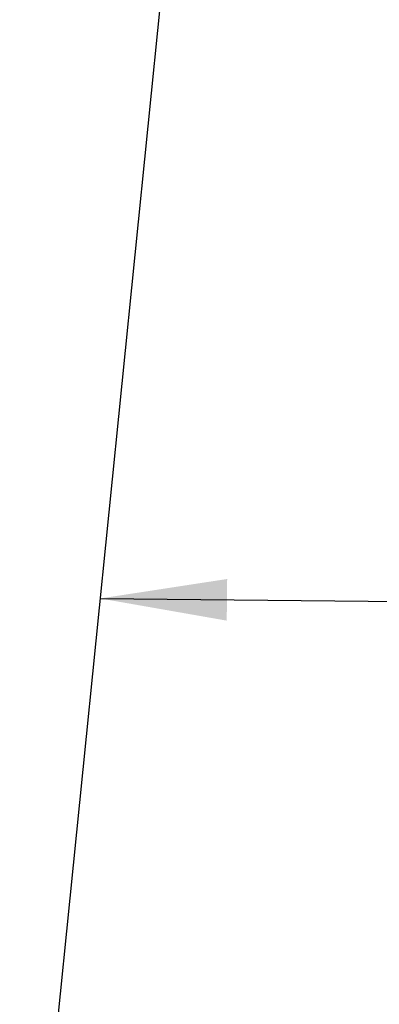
# Model space of a CAD drawing. Extents: x 0 to 1189, y 0 to 841.
# Tile 27 of 84: x 296 to 305, y 86 to 109. Entities that reach past the tile are written whole.
import ezdxf

# ---------------------------------------------------------------- set-up
doc = ezdxf.new("R2010")
doc.units = 0
doc.header["$LTSCALE"] = 65.395
doc.layers.get('0').update_dxf_attribs({"linetype": 'CONTINUOUS'})
doc.layers.add('mg_3b_BL7', color=7, linetype='CONTINUOUS')
doc.styles.get("Standard").update_dxf_attribs({"font": 'txt', "width": 0.8})
doc.dimstyles.get("Standard").update_dxf_attribs({"dimtxt": 3, "dimasz": 3, "dimexe": 2, "dimexo": 0, "dimtad": 1, "dimtxsty": 'STANDARD', "dimblk": '_ARROW_FILLED', "dimblk1": '_ARROW_FILLED', "dimblk2": '_ARROW_FILLED', "dimcen": 0.09, "dimazin": 3, "dimtol": 1, "dimtp": 0.01, "dimtm": 0.01, "dimtfac": 1, "dimtofl": 0, "dimtmove": 0, "dimatfit": 3, "dimtolj": 1})

# ---------------------------------------------------------------- blocks, each defined once
blk = doc.blocks.new('_ARROW_FILLED')
at = {"color": 0, "linetype": 'BYBLOCK'}
blk.add_solid([(0, 0), (-1, 0.1667), (-1, -0.1667)], dxfattribs=at)
blk = doc.blocks.new('MG_3B_BL7', base_point=(346.87, 129.966))
at = {"layer": 'mg_3b_BL7', "color": 2, "linetype": 'CONTINUOUS'}
blk.add_line((296.13, 76.342), (300.688, 121.456), dxfattribs=at)
at = {"layer": 'mg_3b_BL7', "color": 7, "linetype": 'CONTINUOUS'}
blk.add_leader([(298.037, 95.224), (344.489, 94.732), (345.789, 94.732)], dimstyle='STANDARD', override={"dimtad": 0}, dxfattribs=at)

msp = doc.modelspace()

# ---------------------------------------------------------------- block references
at = {"layer": 'mg_3b_BL7'}
msp.add_blockref('MG_3B_BL7', (346.87, 129.966), dxfattribs=at)

doc.saveas('drawing.dxf')
